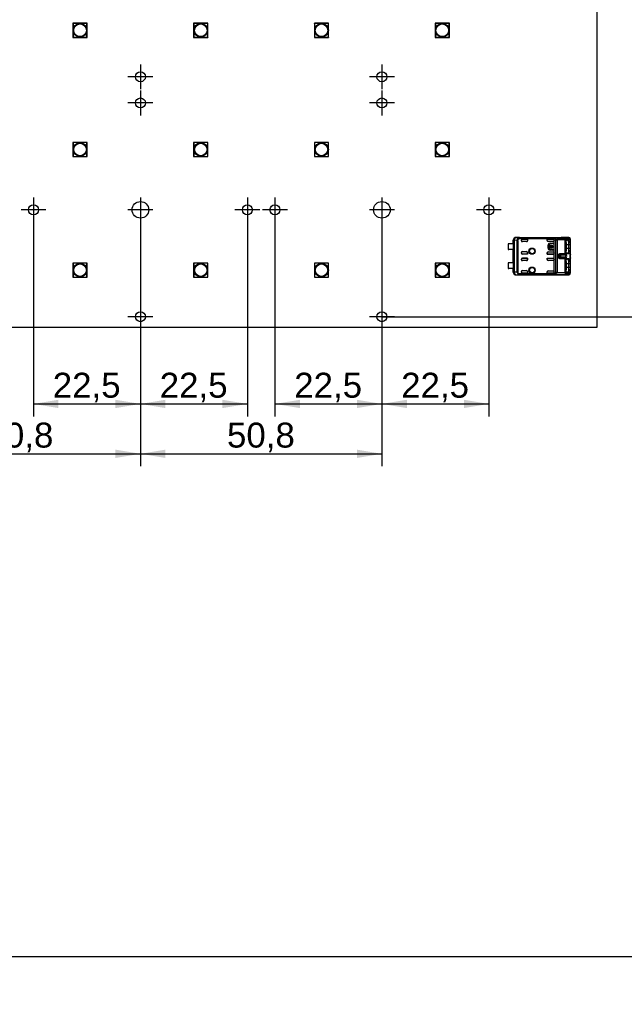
# Model space of a CAD drawing. Header units: millimetres. Extents: x 0 to 580, y 0 to 410.
# Tile 3 of 7: x 239 to 366, y 0 to 207. Entities that reach past the tile are written whole.
import ezdxf
from ezdxf import colors
from ezdxf.entities.mleader import LeaderData, LeaderLine
from ezdxf.enums import TextEntityAlignment as Align
from ezdxf.lldxf.tags import DXFTag
from ezdxf.math import Vec2, Vec3

# ---------------------------------------------------------------- set-up
doc = ezdxf.new("R2010")
doc.units = ezdxf.units.MM
for name, color, linetype in [('10', 7, 'Continuous'), ('Default', 7, 'Continuous'), ('RECLED_224X202MM', 7, 'Continuous')]:
    doc.layers.add(name, color=color, linetype=linetype)
doc.styles.add('SEACAD_Arial', font='arial.ttf')
tags = doc.linetypes.add('CENTER2', pattern=[28.575, 19.05, -3.175, 3.175, -3.175]).pattern_tags.tags
tags[10:11] = [DXFTag(74, 4), DXFTag(75, 0), DXFTag(340, '0'), DXFTag(46, 0.0), DXFTag(50, 0.0), DXFTag(44, 0.0), DXFTag(45, 0.0)]
tags[8:9] = [DXFTag(74, 4), DXFTag(75, 0), DXFTag(340, '0'), DXFTag(46, 0.0), DXFTag(50, 0.0), DXFTag(44, 0.0), DXFTag(45, 0.0)]
tags[6:7] = [DXFTag(74, 4), DXFTag(75, 0), DXFTag(340, '0'), DXFTag(46, 0.0), DXFTag(50, 0.0), DXFTag(44, 0.0), DXFTag(45, 0.0)]
tags[4:5] = [DXFTag(74, 4), DXFTag(75, 0), DXFTag(340, '0'), DXFTag(46, 0.0), DXFTag(50, 0.0), DXFTag(44, 0.0), DXFTag(45, 0.0)]
doc.dimstyles.new('ISO', dxfattribs={"dimtxt": 6.125, "dimasz": 6.125, "dimexe": 3.0625, "dimexo": 0, "dimgap": 1.53125, "dimtad": 1, "dimtxsty": 'SEACAD_Arial', "dimblk1": '_SE_FILLED', "dimblk2": '_SE_FILLED', "dimsah": 1, "dimcen": 3.0625, "dimadec": 0, "dimazin": 0, "dimtfac": 0.5, "dimtdec": 3, "dimtmove": 0, "dimatfit": 3, "dimfxl": 1, "dimarcsym": 0})

# ---------------------------------------------------------------- blocks, each defined once
blk = doc.blocks.new('SEANNOT_GROUP60')
at = {"layer": 'Default', "color": 7, "linetype": 'CENTER2'}
for p, q in [((264.25, 197.87), (264.25, 192.62)), ((266.88, 195.25), (261.63, 195.25))]:
    blk.add_line(p, q, dxfattribs=at)
blk = doc.blocks.new('SEANNOT_GROUP61')
at = {"layer": 'Default', "color": 7, "linetype": 'CENTER2'}
for p, q in [((315.05, 197.87), (315.05, 192.62)), ((317.68, 195.25), (312.43, 195.25))]:
    blk.add_line(p, q, dxfattribs=at)
blk = doc.blocks.new('SEANNOT_GROUP62')
at = {"layer": 'Default', "color": 7, "linetype": 'CENTER2'}
for p, q in [((315.05, 192.37), (315.05, 187.12)), ((317.68, 189.75), (312.43, 189.75))]:
    blk.add_line(p, q, dxfattribs=at)
blk = doc.blocks.new('SEANNOT_GROUP63')
at = {"layer": 'Default', "color": 7, "linetype": 'CENTER2'}
for p, q in [((264.25, 192.37), (264.25, 187.12)), ((266.88, 189.75), (261.63, 189.75))]:
    blk.add_line(p, q, dxfattribs=at)
blk = doc.blocks.new('SEANNOT_GROUP72')
at = {"layer": 'Default', "color": 7, "linetype": 'CENTER2'}
for p, q in [((241.75, 169.87), (241.75, 164.62)), ((244.38, 167.25), (239.13, 167.25))]:
    blk.add_line(p, q, dxfattribs=at)
blk = doc.blocks.new('SEANNOT_GROUP73')
at = {"layer": 'Default', "color": 7, "linetype": 'CENTER2'}
for p, q in [((264.25, 169.87), (264.25, 164.62)), ((266.88, 167.25), (261.63, 167.25))]:
    blk.add_line(p, q, dxfattribs=at)
blk = doc.blocks.new('SEANNOT_GROUP74')
at = {"layer": 'Default', "color": 7, "linetype": 'CENTER2'}
for p, q in [((286.75, 169.87), (286.75, 164.62)), ((289.38, 167.25), (284.13, 167.25))]:
    blk.add_line(p, q, dxfattribs=at)
blk = doc.blocks.new('SEANNOT_GROUP75')
at = {"layer": 'Default', "color": 7, "linetype": 'CENTER2'}
for p, q in [((292.55, 169.87), (292.55, 164.62)), ((295.18, 167.25), (289.93, 167.25))]:
    blk.add_line(p, q, dxfattribs=at)
blk = doc.blocks.new('SEANNOT_GROUP76')
at = {"layer": 'Default', "color": 7, "linetype": 'CENTER2'}
for p, q in [((315.05, 169.87), (315.05, 164.62)), ((317.68, 167.25), (312.43, 167.25))]:
    blk.add_line(p, q, dxfattribs=at)
blk = doc.blocks.new('SEANNOT_GROUP77')
at = {"layer": 'Default', "color": 7, "linetype": 'CENTER2'}
for p, q in [((337.55, 169.87), (337.55, 164.62)), ((340.18, 167.25), (334.93, 167.25))]:
    blk.add_line(p, q, dxfattribs=at)
blk = doc.blocks.new('SEANNOT_GROUP78')
at = {"layer": 'Default', "color": 7, "linetype": 'CENTER2'}
for p, q in [((337.55, 169.87), (337.55, 164.62)), ((340.18, 167.25), (334.93, 167.25))]:
    blk.add_line(p, q, dxfattribs=at)
blk = doc.blocks.new('SEANNOT_GROUP79')
at = {"layer": 'Default', "color": 7, "linetype": 'CENTER2'}
for p, q in [((315.05, 147.37), (315.05, 142.12)), ((317.68, 144.75), (312.43, 144.75))]:
    blk.add_line(p, q, dxfattribs=at)
blk = doc.blocks.new('SEANNOT_GROUP80')
at = {"layer": 'Default', "color": 7, "linetype": 'CENTER2'}
for p, q in [((264.25, 147.37), (264.25, 142.12)), ((266.88, 144.75), (261.63, 144.75))]:
    blk.add_line(p, q, dxfattribs=at)
blk = doc.blocks.new('SE1')
at = {"layer": 'RECLED_224X202MM', "color": 7, "linetype": 'Continuous'}
for p, q in [((360.25, 343.5), (360.25, 142.5)), ((253.05, 206.55), (250.05, 206.55)), ((250.1, 206.5), (250.05, 206.55)), ((250.05, 206.55), (250.05, 203.55)), ((253, 206.5), (250.1, 206.5)), ((250.1, 206.5), (250.1, 203.6)), ((253, 206.5), (253.05, 206.55)), ((253, 203.6), (253, 206.5)), ((253.05, 203.55), (253.05, 206.55)), ((278.45, 206.55), (275.45, 206.55)), ((275.5, 206.5), (275.45, 206.55)), ((275.45, 206.55), (275.45, 203.55)), ((278.4, 206.5), (275.5, 206.5)), ((275.5, 206.5), (275.5, 203.6)), ((278.4, 206.5), (278.45, 206.55)), ((278.4, 203.6), (278.4, 206.5)), ((278.45, 203.55), (278.45, 206.55)), ((303.85, 206.55), (300.85, 206.55)), ((300.9, 206.5), (300.85, 206.55)), ((300.85, 206.55), (300.85, 203.55)), ((303.8, 206.5), (300.9, 206.5)), ((300.9, 206.5), (300.9, 203.6)), ((303.8, 206.5), (303.85, 206.55)), ((303.8, 203.6), (303.8, 206.5)), ((303.85, 203.55), (303.85, 206.55)), ((329.25, 206.55), (326.25, 206.55)), ((326.3, 206.5), (326.25, 206.55)), ((326.25, 206.55), (326.25, 203.55)), ((329.2, 206.5), (326.3, 206.5)), ((326.3, 206.5), (326.3, 203.6)), ((329.2, 206.5), (329.25, 206.55)), ((329.2, 203.6), (329.2, 206.5)), ((329.25, 203.55), (329.25, 206.55)), ((250.1, 203.6), (250.05, 203.55)), ((250.05, 203.55), (253.05, 203.55)), ((250.1, 203.6), (253, 203.6)), ((253, 203.6), (253.05, 203.55)), ((275.5, 203.6), (275.45, 203.55)), ((275.45, 203.55), (278.45, 203.55)), ((275.5, 203.6), (278.4, 203.6)), ((278.4, 203.6), (278.45, 203.55)), ((300.9, 203.6), (300.85, 203.55)), ((300.85, 203.55), (303.85, 203.55)), ((300.9, 203.6), (303.8, 203.6)), ((303.8, 203.6), (303.85, 203.55)), ((326.3, 203.6), (326.25, 203.55)), ((326.25, 203.55), (329.25, 203.55)), ((326.3, 203.6), (329.2, 203.6)), ((329.2, 203.6), (329.25, 203.55)), ((253.05, 181.45), (250.05, 181.45)), ((250.1, 181.4), (250.05, 181.45)), ((250.05, 181.45), (250.05, 178.45)), ((253, 181.4), (250.1, 181.4)), ((250.1, 181.4), (250.1, 178.5)), ((253, 181.4), (253.05, 181.45)), ((253, 178.5), (253, 181.4)), ((253.05, 178.45), (253.05, 181.45)), ((278.45, 181.45), (275.45, 181.45)), ((275.5, 181.4), (275.45, 181.45)), ((275.45, 181.45), (275.45, 178.45)), ((278.4, 181.4), (275.5, 181.4)), ((275.5, 181.4), (275.5, 178.5)), ((278.4, 181.4), (278.45, 181.45)), ((278.4, 178.5), (278.4, 181.4)), ((278.45, 178.45), (278.45, 181.45)), ((303.85, 181.45), (300.85, 181.45)), ((300.9, 181.4), (300.85, 181.45)), ((300.85, 181.45), (300.85, 178.45)), ((303.8, 181.4), (300.9, 181.4)), ((300.9, 181.4), (300.9, 178.5)), ((303.8, 181.4), (303.85, 181.45)), ((303.8, 178.5), (303.8, 181.4)), ((303.85, 178.45), (303.85, 181.45)), ((329.25, 181.45), (326.25, 181.45)), ((326.3, 181.4), (326.25, 181.45)), ((326.25, 181.45), (326.25, 178.45)), ((329.2, 181.4), (326.3, 181.4)), ((326.3, 181.4), (326.3, 178.5)), ((329.2, 181.4), (329.25, 181.45)), ((329.2, 178.5), (329.2, 181.4)), ((329.25, 178.45), (329.25, 181.45)), ((250.1, 178.5), (250.05, 178.45)), ((250.05, 178.45), (253.05, 178.45)), ((250.1, 178.5), (253, 178.5)), ((253, 178.5), (253.05, 178.45)), ((275.5, 178.5), (275.45, 178.45)), ((275.45, 178.45), (278.45, 178.45)), ((275.5, 178.5), (278.4, 178.5)), ((278.4, 178.5), (278.45, 178.45)), ((300.9, 178.5), (300.85, 178.45)), ((300.85, 178.45), (303.85, 178.45)), ((300.9, 178.5), (303.8, 178.5)), ((303.8, 178.5), (303.85, 178.45)), ((326.3, 178.5), (326.25, 178.45)), ((326.25, 178.45), (329.25, 178.45)), ((326.3, 178.5), (329.2, 178.5)), ((329.2, 178.5), (329.25, 178.45)), ((341.6, 160.07), (341.6, 158.92)), ((342.7, 160.12), (341.75, 160.12)), ((342.7, 160.12), (342.7, 160.85)), ((342.72, 160.85), (342.7, 160.85)), ((342.7, 160.12), (342.7, 158.87)), ((342.72, 160.83), (342.72, 160.85)), ((342.86, 160.83), (342.72, 160.83)), ((342.72, 160.83), (342.72, 160.83)), ((342.72, 154.16), (342.72, 160.83)), ((343.48, 160.82), (342.86, 160.83)), ((342.86, 160.83), (342.86, 154.16)), ((343.3, 161.45), (352.75, 161.45)), ((343.3, 161.45), (343.32, 161.43)), ((343.99, 161.42), (343.32, 161.43)), ((343.63, 160.82), (343.48, 160.82)), ((343.48, 154.17), (343.48, 160.82)), ((343.63, 160.82), (343.63, 154.17)), ((343.77, 161.32), (343.86, 161.15)), ((343.86, 161.33), (351.39, 161.33)), ((343.86, 161.33), (343.86, 161.15)), ((351.33, 161.15), (343.86, 161.15)), ((343.99, 161.42), (353.78, 161.42)), ((343.99, 161.42), (343.99, 161.42)), ((343.99, 161.42), (353.78, 161.42)), ((344.4, 160.75), (344.4, 160.85)), ((344.6, 161.05), (345.7, 161.05)), ((345.69, 161.05), (344.6, 161.05)), ((344.6, 161.05), (344.6, 161.05)), ((345.5, 160.55), (344.6, 160.55)), ((345.69, 161.05), (345.69, 160.75)), ((345.69, 161.05), (345.7, 161.05)), ((345.69, 160.75), (345.7, 160.75)), ((345.7, 161.05), (345.7, 160.75)), ((349.8, 160.81), (349.8, 161.05)), ((349.8, 161.05), (351.13, 161.05)), ((349.81, 161.05), (349.8, 161.05)), ((349.81, 160.8), (349.8, 160.81)), ((351.13, 161.05), (349.81, 161.05)), ((349.81, 160.8), (349.81, 161.05)), ((351.13, 160.61), (350, 160.61)), ((350.01, 159.2), (350.01, 159.8)), ((350.03, 159.8), (350.01, 159.8)), ((350.03, 159.2), (350.03, 159.8)), ((350.15, 159), (350.15, 159.99)), ((350.15, 159.99), (350.29, 159.99)), ((350.29, 159.99), (350.29, 159.56)), ((350.43, 160.22), (351.03, 160.22)), ((350.43, 160.22), (350.43, 160.2)), ((350.43, 160.2), (351.03, 160.2)), ((350.64, 159.82), (350.64, 159.69)), ((350.8, 159.69), (350.8, 159.82)), ((351.03, 160.2), (351.03, 160.22)), ((351.13, 161.05), (351.13, 161.05)), ((351.26, 160), (351.23, 160)), ((351.23, 160), (351.23, 159)), ((351.26, 160), (351.26, 159)), ((351.33, 161.13), (351.33, 161.15)), ((351.33, 160.85), (351.33, 161.13)), ((351.33, 161.13), (351.62, 160.99)), ((351.33, 160.85), (351.33, 160.81)), ((351.33, 158.18), (351.33, 160.81)), ((351.33, 160.8), (351.33, 160.81)), ((351.39, 161.33), (351.73, 161.13)), ((351.62, 154), (351.62, 160.99)), ((353.6, 161.04), (351.96, 161.04)), ((351.96, 161.04), (351.96, 160.91)), ((351.96, 160.91), (351.96, 154.08)), ((353.6, 160.91), (351.96, 160.91)), ((352.75, 161.44), (352.75, 161.45)), ((352.75, 161.44), (352.76, 161.44)), ((354.36, 161.44), (352.75, 161.44)), ((353.6, 161.04), (353.67, 161.26)), ((353.6, 160.91), (353.6, 161.04)), ((353.6, 158.08), (353.6, 160.91)), ((353.78, 160.91), (353.6, 160.91)), ((353.67, 161.26), (353.78, 161.42)), ((354.36, 161.44), (353.78, 161.42)), ((353.78, 161.42), (353.78, 161.42)), ((353.78, 160.91), (353.78, 158.08)), ((353.8, 160.34), (353.8, 158.64)), ((354.4, 159.85), (353.8, 159.85)), ((353.96, 161.22), (354.55, 161.24)), ((354.36, 160.96), (354.03, 160.96)), ((354.07, 160.86), (354.36, 160.96)), ((354.36, 161.44), (354.45, 161.38)), ((354.36, 160.56), (354.64, 160.64)), ((354.7, 160.29), (354.4, 160.25)), ((354.4, 159.85), (354.4, 160.25)), ((354.7, 159.85), (354.4, 159.85)), ((354.4, 159.15), (354.4, 159.85)), ((354.64, 160.64), (354.64, 161.19)), ((354.7, 160.29), (354.7, 161.04)), ((354.7, 159.85), (354.7, 160.29)), ((354.7, 159.15), (354.7, 159.85)), ((342.7, 158.87), (341.75, 158.87)), ((342.7, 156.12), (342.7, 158.87)), ((344.4, 158.14), (344.4, 158.25)), ((344.6, 158.45), (345.5, 158.45)), ((345.7, 157.94), (344.6, 157.94)), ((344.6, 157.94), (344.6, 157.94)), ((345.69, 157.94), (344.6, 157.94)), ((345.69, 157.94), (345.69, 158.25)), ((345.7, 158.25), (345.69, 158.25)), ((345.69, 157.94), (345.7, 157.94)), ((345.7, 158.25), (345.7, 157.94)), ((349.81, 158.19), (349.8, 158.18)), ((349.8, 157.94), (349.8, 158.18)), ((349.81, 157.94), (349.8, 157.94)), ((349.8, 157.94), (351.13, 157.94)), ((349.81, 158.19), (349.81, 157.94)), ((351.13, 157.94), (349.81, 157.94)), ((350, 158.39), (351.13, 158.39)), ((350.01, 159.2), (350.03, 159.2)), ((350.29, 159), (350.15, 159)), ((350.29, 159.56), (350.39, 159.56)), ((350.39, 159.43), (350.29, 159.43)), ((350.29, 159.43), (350.29, 159)), ((351.03, 158.8), (350.43, 158.8)), ((350.43, 158.8), (350.43, 158.77)), ((351.03, 158.77), (350.43, 158.77)), ((350.51, 159.56), (350.92, 159.56)), ((350.92, 159.43), (350.51, 159.43)), ((351.03, 158.77), (351.03, 158.8)), ((351.05, 159.56), (351.15, 159.56)), ((351.15, 159.43), (351.05, 159.43)), ((351.13, 157.94), (351.13, 157.94)), ((351.15, 159.56), (351.15, 159.43)), ((351.23, 159), (351.26, 159)), ((351.33, 158.18), (351.33, 158.14)), ((351.33, 156.85), (351.33, 158.14)), ((352.21, 157.35), (352.21, 157.64)), ((352.21, 157.64), (352.4, 157.61)), ((352.47, 157.83), (352.4, 157.61)), ((352.6, 158.08), (353.6, 158.08)), ((352.6, 158.08), (352.6, 157.95)), ((353.6, 157.95), (352.6, 157.95)), ((352.6, 157.95), (352.6, 157.74)), ((352.6, 157.74), (352.6, 157.25)), ((352.6, 157.74), (353.66, 157.74)), ((353.6, 157.95), (353.6, 158.08)), ((353.6, 158.08), (353.78, 158.08)), ((353.66, 157.74), (353.6, 157.95)), ((353.75, 158.14), (354.03, 158.04)), ((353.8, 159.15), (354.4, 159.15)), ((354.03, 158.04), (354.36, 158.03)), ((354.36, 158.03), (354.07, 158.13)), ((354.64, 158.35), (354.36, 158.43)), ((354.4, 159.15), (354.7, 159.15)), ((354.4, 158.74), (354.4, 159.15)), ((354.4, 158.74), (354.7, 158.7)), ((354.64, 156.64), (354.64, 158.35)), ((354.7, 158.7), (354.7, 159.15)), ((354.7, 157.92), (354.7, 158.7)), ((354.7, 157.92), (354.7, 157.89)), ((253.05, 156.05), (250.05, 156.05)), ((250.1, 156), (250.05, 156.05)), ((250.05, 156.05), (250.05, 153.05)), ((253, 156), (250.1, 156)), ((250.1, 156), (250.1, 153.1)), ((253, 156), (253.05, 156.05)), ((253, 153.1), (253, 156)), ((253.05, 153.05), (253.05, 156.05)), ((278.45, 156.05), (275.45, 156.05)), ((275.5, 156), (275.45, 156.05)), ((275.45, 156.05), (275.45, 153.05)), ((278.4, 156), (275.5, 156)), ((275.5, 156), (275.5, 153.1)), ((278.4, 156), (278.45, 156.05)), ((278.4, 153.1), (278.4, 156)), ((278.45, 153.05), (278.45, 156.05)), ((303.85, 156.05), (300.85, 156.05)), ((300.9, 156), (300.85, 156.05)), ((300.85, 156.05), (300.85, 153.05)), ((303.8, 156), (300.9, 156)), ((300.9, 156), (300.9, 153.1)), ((303.8, 156), (303.85, 156.05)), ((303.8, 153.1), (303.8, 156)), ((303.85, 153.05), (303.85, 156.05)), ((329.25, 156.05), (326.25, 156.05)), ((326.3, 156), (326.25, 156.05)), ((326.25, 156.05), (326.25, 153.05)), ((329.2, 156), (326.3, 156)), ((326.3, 156), (326.3, 153.1)), ((329.2, 156), (329.25, 156.05)), ((329.2, 153.1), (329.2, 156)), ((329.25, 153.05), (329.25, 156.05)), ((341.6, 156.07), (341.6, 154.92)), ((342.7, 156.12), (341.75, 156.12)), ((342.7, 156.12), (342.7, 154.87)), ((344.4, 156.75), (344.4, 156.85)), ((344.6, 157.05), (345.7, 157.05)), ((345.69, 157.05), (344.6, 157.05)), ((344.6, 157.05), (344.6, 157.05)), ((345.5, 156.55), (344.6, 156.55)), ((345.69, 156.75), (345.69, 157.05)), ((345.69, 157.05), (345.7, 157.05)), ((345.69, 156.75), (345.7, 156.75)), ((345.7, 157.05), (345.7, 156.75)), ((349.8, 156.81), (349.8, 157.05)), ((349.8, 157.05), (351.13, 157.05)), ((349.81, 157.05), (349.8, 157.05)), ((349.81, 156.8), (349.8, 156.81)), ((349.81, 157.05), (349.81, 156.8)), ((349.81, 157.05), (351.13, 157.05)), ((351.13, 156.61), (350, 156.61)), ((351.13, 157.05), (351.13, 157.05)), ((351.33, 156.85), (351.33, 156.81)), ((351.33, 154.18), (351.33, 156.81)), ((352.21, 157.35), (352.4, 157.38)), ((352.4, 157.52), (352.4, 157.51)), ((352.4, 157.51), (352.4, 157.38)), ((353.66, 157.25), (352.6, 157.25)), ((352.6, 157.25), (352.6, 157.04)), ((352.6, 157.04), (353.6, 157.04)), ((352.6, 157.04), (352.6, 156.91)), ((353.6, 156.91), (352.6, 156.91)), ((353.6, 157.04), (353.66, 157.25)), ((353.6, 156.91), (353.6, 157.04)), ((353.6, 154.08), (353.6, 156.91)), ((353.78, 156.91), (353.6, 156.91)), ((353.78, 156.91), (353.78, 154.08)), ((353.8, 156.34), (353.8, 154.64)), ((354.4, 155.85), (353.8, 155.85)), ((354.36, 156.96), (354.03, 156.96)), ((354.07, 156.86), (354.36, 156.96)), ((354.64, 156.64), (354.36, 156.57)), ((354.7, 156.29), (354.4, 156.25)), ((354.4, 155.85), (354.4, 156.25)), ((354.4, 155.15), (354.4, 155.85)), ((354.7, 155.85), (354.4, 155.85)), ((354.7, 157.1), (354.7, 157.07)), ((354.7, 156.29), (354.7, 157.07)), ((354.7, 155.85), (354.7, 156.29)), ((354.7, 155.15), (354.7, 155.85)), ((342.7, 154.87), (341.75, 154.87)), ((342.7, 154.15), (342.7, 154.87)), ((342.7, 154.15), (342.72, 154.15)), ((342.72, 154.16), (342.86, 154.16)), ((342.72, 154.15), (342.72, 154.16)), ((342.72, 154.16), (342.72, 154.16)), ((342.86, 154.16), (343.48, 154.17)), ((343.32, 153.56), (343.3, 153.55)), ((343.3, 153.55), (352.75, 153.55)), ((343.32, 153.56), (343.99, 153.57)), ((343.48, 154.17), (343.63, 154.17)), ((343.78, 153.68), (343.77, 153.67)), ((343.78, 153.68), (343.86, 153.84)), ((343.86, 153.84), (351.33, 153.84)), ((343.86, 153.84), (343.86, 153.66)), ((351.4, 153.66), (343.86, 153.66)), ((353.78, 153.57), (343.99, 153.57)), ((343.99, 153.57), (343.99, 153.57)), ((343.99, 153.57), (353.78, 153.57)), ((344.4, 154.14), (344.4, 154.25)), ((344.6, 154.45), (345.5, 154.45)), ((345.7, 153.94), (344.6, 153.94)), ((344.6, 153.94), (344.6, 153.94)), ((345.69, 153.94), (344.6, 153.94)), ((345.7, 154.25), (345.69, 154.25)), ((345.69, 154.25), (345.69, 153.94)), ((345.69, 153.94), (345.7, 153.94)), ((345.7, 154.25), (345.7, 153.94)), ((349.81, 154.19), (349.8, 154.18)), ((349.8, 153.94), (349.8, 154.18)), ((349.81, 153.94), (349.8, 153.94)), ((349.8, 153.94), (351.13, 153.94)), ((349.81, 153.94), (349.81, 154.19)), ((351.13, 153.94), (349.81, 153.94)), ((350, 154.39), (351.13, 154.39)), ((351.13, 153.94), (351.13, 153.94)), ((351.33, 154.18), (351.33, 154.19)), ((351.33, 154.18), (351.33, 154.14)), ((351.33, 153.86), (351.33, 154.14)), ((351.73, 153.86), (351.4, 153.66)), ((351.96, 154.08), (353.6, 154.08)), ((351.96, 154.08), (351.96, 153.95)), ((353.6, 153.95), (351.96, 153.95)), ((352.76, 153.55), (352.75, 153.55)), ((352.75, 153.55), (352.75, 153.55)), ((352.75, 153.55), (354.36, 153.55)), ((353.6, 153.95), (353.6, 154.08)), ((353.6, 154.08), (353.78, 154.08)), ((353.67, 153.73), (353.6, 153.95)), ((353.78, 153.57), (353.67, 153.73)), ((353.78, 153.57), (354.36, 153.55)), ((353.78, 153.57), (353.78, 153.57)), ((353.8, 155.15), (354.4, 155.15)), ((354.55, 153.75), (353.96, 153.77)), ((354.03, 154.04), (354.36, 154.03)), ((354.36, 154.03), (354.07, 154.13)), ((354.64, 154.35), (354.36, 154.43)), ((354.45, 153.61), (354.36, 153.55)), ((354.4, 154.74), (354.4, 155.15)), ((354.4, 155.15), (354.7, 155.15)), ((354.4, 154.74), (354.7, 154.7)), ((354.45, 153.61), (354.47, 153.6)), ((354.64, 153.8), (354.64, 154.35)), ((354.7, 154.7), (354.7, 155.15)), ((354.7, 153.95), (354.7, 154.7)), ((250.1, 153.1), (250.05, 153.05)), ((250.05, 153.05), (253.05, 153.05)), ((250.1, 153.1), (253, 153.1)), ((253, 153.1), (253.05, 153.05)), ((275.5, 153.1), (275.45, 153.05)), ((275.45, 153.05), (278.45, 153.05)), ((275.5, 153.1), (278.4, 153.1)), ((278.4, 153.1), (278.45, 153.05)), ((300.9, 153.1), (300.85, 153.05)), ((300.85, 153.05), (303.85, 153.05)), ((300.9, 153.1), (303.8, 153.1)), ((303.8, 153.1), (303.85, 153.05)), ((326.3, 153.1), (326.25, 153.05)), ((326.25, 153.05), (329.25, 153.05)), ((326.3, 153.1), (329.2, 153.1)), ((329.2, 153.1), (329.25, 153.05)), ((360.25, 142.5), (137.25, 142.5))]:
    blk.add_line(p, q, dxfattribs=at)
for centre, radius in [((251.55, 205.05), 1.44), ((251.55, 205.05), 1.32), ((276.95, 205.05), 1.44), ((276.95, 205.05), 1.32), ((302.35, 205.05), 1.44), ((302.35, 205.05), 1.32), ((327.75, 205.05), 1.44), ((327.75, 205.05), 1.32), ((264.25, 195.25), 1.05), ((315.05, 195.25), 1.05), ((264.25, 189.75), 1.05), ((315.05, 189.75), 1.05), ((251.55, 179.95), 1.44), ((251.55, 179.95), 1.32), ((276.95, 179.95), 1.44), ((276.95, 179.95), 1.32), ((302.35, 179.95), 1.44), ((302.35, 179.95), 1.32), ((327.75, 179.95), 1.44), ((327.75, 179.95), 1.32), ((241.75, 167.25), 1.05), ((264.25, 167.25), 1.75), ((286.75, 167.25), 1.05), ((292.55, 167.25), 1.05), ((315.05, 167.25), 1.75), ((337.55, 167.25), 1.05), ((346.65, 158.55), 0.657), ((346.65, 158.55), 0.586), ((346.65, 158.55), 0.55), ((346.65, 158.55), 0.552), ((251.55, 154.55), 1.44), ((251.55, 154.55), 1.32), ((276.95, 154.55), 1.44), ((276.95, 154.55), 1.32), ((302.35, 154.55), 1.44), ((302.35, 154.55), 1.32), ((327.75, 154.55), 1.44), ((327.75, 154.55), 1.32), ((346.65, 154.55), 0.657), ((346.65, 154.55), 0.586), ((346.65, 154.55), 0.55), ((346.65, 154.55), 0.552), ((264.25, 144.75), 1.05), ((315.05, 144.75), 1.05)]:
    blk.add_circle(centre, radius, dxfattribs=at)
for centre, radius, start, end in [((341.75, 159.87), 0.25, 90, 126.8699), ((343.32, 160.83), 0.6, 90.004, 179.9956), ((344.06, 160.81), 0.581, 119.457, 178.84), ((343.85, 161.12), 0.213, 87.5513, 111.0362), ((344.6, 160.75), 0.2, 180, 270), ((350.43, 159.8), 0.426, 90, 180), ((350.43, 159.8), 0.4, 90, 180), ((350.72, 159.49), 0.337, 104.2042, 168.6727), ((350.72, 159.49), 0.217, 112.432, 162.2153), ((350.72, 159.49), 0.337, 11.3273, 75.7958), ((350.72, 159.49), 0.217, 17.7847, 67.568), ((351.03, 160), 0.226, 0, 90), ((351.03, 160), 0.2, 0, 90), ((352.17, 160.98), 0.848, 155.6734, 168.4245), ((351.99, 160.81), 0.416, 128.9398, 154.2406), ((351.97, 161.74), 0.832, 245.0685, 269.2655), ((351.97, 161.4), 0.363, 227.5953, 267.0776), ((353.57, 160.79), 0.249, 29.2716, 83.1726), ((353.61, 161.01), 0.262, 19.7317, 77.0474), ((353.76, 161.21), 0.207, 3.1147, 84.8365), ((354.68, 160.66), 0.935, 152.0828, 164.2359), ((354.17, 160.94), 0.346, 126.1301, 153.8376), ((354.35, 161.24), 0.195, 358.4846, 87.9947), ((353.43, 160.28), 0.97, 358.0249, 17.1465), ((354.3, 161.07), 0.398, 358.7083, 35.0584), ((353.96, 160.34), 0.741, 355.7637, 23.6318), ((341.75, 159.12), 0.25, 233.1301, 270), ((344.6, 158.25), 0.2, 90, 180), ((350.43, 159.2), 0.426, 180, 270), ((350.43, 159.2), 0.4, 180, 270), ((350.72, 159.49), 0.337, 191.3273, 348.6727), ((350.72, 159.49), 0.217, 197.7847, 342.2153), ((351.03, 159), 0.2, 270, 0), ((351.03, 159), 0.226, 270, 360), ((353.07, 157.54), 0.668, 174.1343, 181.3005), ((353.57, 158.2), 0.249, 276.8284, 330.7273), ((353.61, 157.99), 0.253, 281.5705, 340.7471), ((352.83, 157.5), 1.1, 338.1484, 21.8517), ((353.29, 158.73), 1.12, 344.1159, 0.7245), ((353.96, 158.65), 0.742, 336.3726, 4.2627), ((356.54, 157.5), 1.88, 167.923, 192.103), ((341.75, 155.87), 0.25, 90, 126.8699), ((344.6, 156.75), 0.2, 180, 270), ((353.57, 156.79), 0.249, 29.2767, 83.1684), ((353.61, 157), 0.253, 19.2531, 78.4293), ((354.71, 156.65), 0.962, 153.0574, 164.1819), ((353.42, 156.28), 0.986, 358.1205, 17.0508), ((353.94, 156.34), 0.758, 355.9497, 23.3956), ((341.75, 155.12), 0.25, 233.1301, 270), ((343.32, 154.16), 0.6, 180.0044, 269.9972), ((344.07, 154.19), 0.593, 181.8595, 239.9225), ((343.85, 153.87), 0.213, 248.6596, 272.1387), ((344.6, 154.25), 0.2, 90, 180), ((350.85, 155.16), 1.39, 290.5133, 303.6746), ((351.76, 153.89), 0.427, 186.3279, 211.9726), ((351.97, 153.25), 0.829, 90.6971, 114.9695), ((351.98, 153.59), 0.368, 93.1464, 132.1822), ((353.57, 154.2), 0.249, 276.8293, 330.7266), ((353.62, 153.98), 0.252, 281.6615, 341.5714), ((354.68, 154.33), 0.934, 195.762, 207.932), ((353.76, 153.78), 0.207, 275.1481, 356.8921), ((354.17, 154.05), 0.346, 206.1713, 233.8588), ((353.29, 154.73), 1.12, 344.1161, 0.7254), ((354.35, 153.75), 0.195, 272.0087, 1.5161), ((354.47, 153.77), 0.167, 269.2963, 311.7956), ((354.31, 153.92), 0.385, 315.1148, 1.0119), ((354.47, 153.77), 0.167, 311.7956, 8.1629), ((353.96, 154.65), 0.741, 336.3608, 4.2684)]:
    blk.add_arc(centre, radius, start, end, dxfattribs=at)
for centre, major_axis, ratio, start_param, end_param in [((343.3, 160.85), (0.424, -0.424), 0.999924, 2.35623, 3.926978), ((343.32, 160.83), (0.006, 0.6), 0.766027, 0.013567, 1.579437), ((344.6, 160.85), (0, -0.2), 0.999994, 3.141593, 4.712389), ((344.6, 160.85), (0, -0.2), 0.999994, 3.141593, 4.712375), ((345.49, 160.75), (-0.2, 0), 0.999848, 1.570796, 3.141593), ((345.5, 160.75), (-0.2, 0), 0.999848, 1.570796, 3.141593), ((350, 160.81), (0.141, -0.141), 0.999695, 3.926839, 5.497939), ((350.01, 160.8), (0.141, -0.141), 0.999695, 3.932239, 4.712389), ((351.13, 160.85), (0, -0.2), 0.999994, 1.570796, 3.141593), ((351.13, 160.85), (0, -0.2), 0.999994, 1.570796, 3.141593), ((351.13, 160.81), (0, -0.2), 0.999848, 0, 1.570796), ((352.75, 160.85), (0, 0.6), 0.999962, 6.103357, 6.283185), ((353.78, 161.22), (-0.005, 0.2), 0.939661, 4.689874, 6.25773), ((354.45, 161.19), (-0.134, -0.148), 0.8975, 2.254597, 3.932999), ((354.55, 160.33), (-0.001, -0.902), 0.342128, 2.840825, 3.150345), ((344.6, 158.14), (0, 0.2), 0.999994, 1.570796, 3.141593), ((344.6, 158.14), (0, 0.2), 0.999994, 1.570796, 3.141593), ((345.49, 158.25), (-0.2, 0), 0.999848, 3.141593, 4.712389), ((345.5, 158.25), (-0.2, 0), 0.999848, 3.141593, 4.712389), ((350, 158.18), (0.141, 0.141), 0.999695, 0.785246, 2.356347), ((350.01, 158.19), (0.141, 0.141), 0.999695, 1.570796, 2.356347), ((351.13, 158.18), (0, 0.2), 0.999848, 4.712389, 6.283185), ((351.13, 158.14), (0, 0.2), 0.999994, 3.141593, 4.712389), ((351.13, 158.14), (0, 0.2), 0.999994, 3.141593, 4.712389), ((352.6, 157.58), (-0.2, 0), 0.821429, 4.712389, 6.100671), ((354.03, 158.69), (0, -0.938), 0.34202, -0.859272, -0.576897), ((344.6, 156.85), (0, -0.2), 0.999994, 3.141593, 4.712389), ((344.6, 156.85), (0, -0.2), 0.999994, 3.141593, 4.712389), ((345.49, 156.75), (-0.2, 0), 0.999848, 1.570796, 3.141593), ((345.5, 156.75), (-0.2, 0), 0.999848, 1.570796, 3.141593), ((350, 156.81), (0.141, -0.141), 0.999695, 3.926838, 5.497939), ((350.01, 156.8), (0.141, -0.141), 0.999695, 3.926838, 4.712389), ((351.13, 156.85), (0, -0.2), 0.999994, 1.570796, 3.141593), ((351.13, 156.85), (0, -0.2), 0.999994, 1.570796, 3.141593), ((351.13, 156.81), (0, -0.2), 0.999848, 0, 1.570796), ((352.6, 157.41), (0.2, 0), 0.821429, 3.324107, 4.712389), ((343.3, 154.15), (0.424, 0.424), 0.999924, 2.356207, 3.926956), ((343.32, 154.16), (-0.006, 0.6), 0.766027, 1.562157, 3.128038), ((344.6, 154.14), (0, 0.2), 0.999994, 1.570796, 3.141593), ((344.6, 154.14), (0, 0.2), 0.999994, 1.57081, 3.141593), ((345.49, 154.25), (-0.2, 0), 0.999848, 3.141593, 4.712389), ((345.5, 154.25), (-0.2, 0), 0.999848, 3.141593, 4.712389), ((350, 154.18), (0.141, 0.141), 0.999695, 0.785246, 2.356347), ((350.01, 154.19), (0.141, 0.141), 0.999695, 1.570796, 2.356347), ((351.13, 154.18), (0, 0.2), 0.999848, 4.712389, 6.283185), ((351.13, 154.14), (0, 0.2), 0.999994, 3.141593, 4.712389), ((351.13, 154.14), (0, 0.2), 0.999994, 3.141593, 4.712389), ((352.75, 154.15), (0, 0.6), 0.999962, 3.141593, 3.321418), ((353.78, 153.77), (0.005, 0.2), 0.939661, 3.166998, 4.734915), ((354.55, 154.66), (0, 0.9), 0.34204, 3.132956, 3.443098), ((354.5, 153.95), (0.2, 0), 0.754543, 6.070649, 6.283069)]:
    blk.add_ellipse(centre, major_axis=major_axis, ratio=ratio, start_param=start_param, end_param=end_param, dxfattribs=at)
for points, degree in [([(343.63, 160.82), (343.63, 160.87), (343.65, 160.95), (343.73, 161.06), (343.81, 161.12), (343.86, 161.15)], 3), ([(354.64, 158.35), (354.52, 158.03), (354.36, 158.03)], 2), ([(354.36, 156.96), (354.52, 156.96), (354.64, 156.64)], 2), ([(343.86, 153.84), (343.81, 153.87), (343.73, 153.93), (343.65, 154.04), (343.63, 154.12), (343.63, 154.17)], 3), ([(351.33, 153.86), (351.33, 153.86), (351.33, 153.85), (351.33, 153.84), (351.33, 153.84), (351.33, 153.84)], 3), ([(354.64, 154.35), (354.52, 154.03), (354.36, 154.03)], 2)]:
    blk.add_open_spline(points, degree=degree, dxfattribs=at)
for points, degree, knots in [([(343.77, 161.32), (343.78, 161.33), (343.8, 161.36), (343.82, 161.38), (343.86, 161.4), (343.91, 161.42), (343.96, 161.42), (343.99, 161.42)], 3, [0, 0, 0, 0, 0.233305, 0.418726, 0.557587, 0.771407, 1, 1, 1, 1]), ([(343.99, 161.42), (343.98, 161.42), (343.96, 161.41), (343.93, 161.41), (343.91, 161.4), (343.89, 161.39), (343.87, 161.37), (343.86, 161.35), (343.86, 161.34), (343.86, 161.33)], 3, [0, 0, 0, 0, 0.113395, 0.227464, 0.348898, 0.483291, 0.634809, 0.806373, 1, 1, 1, 1]), ([(353.8, 160.34), (353.81, 160.59), (353.87, 160.77), (353.93, 160.95), (354.03, 160.96)], 2, [0, 0, 0, 0.5, 0.5, 1, 1, 1]), ([(354.36, 160.57), (354.35, 160.59), (354.33, 160.63), (354.29, 160.69), (354.26, 160.75), (354.21, 160.79), (354.17, 160.83), (354.12, 160.85), (354.09, 160.86), (354.07, 160.86)], 3, [0, 0, 0, 0, 0.119171, 0.246227, 0.381178, 0.524029, 0.674783, 0.83344, 1, 1, 1, 1]), ([(354.36, 160.96), (354.44, 160.96), (354.51, 160.87), (354.58, 160.79), (354.64, 160.64)], 2, [0, 0, 0, 0.5, 0.5, 1, 1, 1]), ([(354.7, 161.04), (354.7, 161.06), (354.7, 161.09), (354.69, 161.13), (354.67, 161.17), (354.65, 161.19), (354.64, 161.19)], 3, [0, 0, 0, 0, 0.244606, 0.491396, 0.742515, 1, 1, 1, 1]), ([(352.21, 157.64), (352.24, 157.83), (352.35, 157.95), (352.4, 158), (352.46, 158.04), (352.53, 158.07), (352.6, 158.08)], 2, [0, 0, 0, 0.5, 0.5, 0.75, 0.75, 1, 1, 1]), ([(352.6, 157.95), (352.59, 157.95), (352.58, 157.95), (352.55, 157.94), (352.53, 157.92), (352.5, 157.88), (352.48, 157.85), (352.47, 157.83)], 3, [0, 0, 0, 0, 0.116292, 0.245911, 0.39736, 0.643352, 1, 1, 1, 1]), ([(353.66, 157.25), (353.67, 157.26), (353.69, 157.28), (353.71, 157.32), (353.73, 157.36), (353.74, 157.41), (353.74, 157.47), (353.74, 157.52), (353.74, 157.57), (353.73, 157.62), (353.71, 157.67), (353.69, 157.71), (353.67, 157.73), (353.66, 157.74)], 3, [0, 0, 0, 0, 0.095482, 0.187791, 0.277611, 0.365684, 0.452798, 0.539767, 0.627407, 0.716518, 0.80786, 0.90214, 1, 1, 1, 1]), ([(354.03, 158.03), (353.93, 158.04), (353.87, 158.22), (353.81, 158.39), (353.8, 158.64)], 2, [0, 0, 0, 0.5, 0.5, 1, 1, 1]), ([(354.07, 158.13), (354.09, 158.13), (354.11, 158.13), (354.15, 158.15), (354.19, 158.17), (354.24, 158.22), (354.3, 158.29), (354.34, 158.38), (354.36, 158.42)], 3, [0, 0, 0, 0, 0.13162, 0.259649, 0.384096, 0.504969, 0.752582, 1, 1, 1, 1]), ([(352.6, 156.91), (352.45, 156.92), (352.35, 157.05), (352.3, 157.1), (352.26, 157.18), (352.22, 157.26), (352.21, 157.35)], 2, [0, 0, 0, 0.5, 0.5, 0.75, 0.75, 1, 1, 1]), ([(352.4, 157.38), (352.41, 157.36), (352.41, 157.31), (352.44, 157.24), (352.46, 157.17), (352.49, 157.12), (352.53, 157.07), (352.56, 157.05), (352.59, 157.04), (352.6, 157.04)], 3, [0, 0, 0, 0, 0.180622, 0.363866, 0.549849, 0.69593, 0.816556, 0.915955, 1, 1, 1, 1]), ([(353.8, 156.34), (353.81, 156.59), (353.87, 156.77), (353.93, 156.95), (354.03, 156.96)], 2, [0, 0, 0, 0.5, 0.5, 1, 1, 1]), ([(354.36, 156.57), (354.35, 156.59), (354.33, 156.63), (354.29, 156.69), (354.26, 156.75), (354.21, 156.79), (354.17, 156.83), (354.12, 156.85), (354.09, 156.86), (354.07, 156.86)], 3, [0, 0, 0, 0, 0.119189, 0.246257, 0.381214, 0.524065, 0.674813, 0.833458, 1, 1, 1, 1]), ([(343.99, 153.57), (343.97, 153.57), (343.95, 153.57), (343.91, 153.57), (343.87, 153.58), (343.84, 153.6), (343.8, 153.62), (343.79, 153.66), (343.77, 153.67)], 3, [0, 0, 0, 0, 0.122214, 0.238699, 0.352338, 0.466231, 0.68875, 1, 1, 1, 1]), ([(343.86, 153.66), (343.86, 153.65), (343.87, 153.63), (343.88, 153.6), (343.91, 153.59), (343.94, 153.58), (343.97, 153.58), (343.99, 153.57)], 3, [0, 0, 0, 0, 0.264912, 0.488067, 0.676456, 0.841557, 1, 1, 1, 1]), ([(354.03, 154.03), (353.93, 154.04), (353.87, 154.22), (353.81, 154.39), (353.8, 154.64)], 2, [0, 0, 0, 0.5, 0.5, 1, 1, 1]), ([(354.07, 154.13), (354.09, 154.13), (354.11, 154.13), (354.15, 154.15), (354.19, 154.17), (354.24, 154.22), (354.3, 154.29), (354.34, 154.38), (354.36, 154.42)], 3, [0, 0, 0, 0, 0.13162, 0.259649, 0.384096, 0.504969, 0.752582, 1, 1, 1, 1]), ([(354.64, 153.8), (354.65, 153.8), (354.66, 153.82), (354.68, 153.84), (354.69, 153.87), (354.7, 153.91), (354.7, 153.94), (354.7, 153.95)], 3, [0, 0, 0, 0, 0.206395, 0.408543, 0.607471, 0.804252, 1, 1, 1, 1])]:
    blk.add_open_spline(points, degree=degree, knots=knots, dxfattribs=at)
blk.add_rational_spline([(351.62, 154), (351.64, 153.94), (351.68, 153.89), (351.73, 153.86)], [1.05939443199, 0.980194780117, 0.980201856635, 1.05941566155], degree=3, dxfattribs=at)
blk = doc.blocks.new('DMBLK4')
at = {"layer": 'Default', "linetype": 'Continuous'}
for points in [[(386.28, 336), (385.4, 341.25), (384.53, 336)], [(386.28, 150), (384.53, 150), (385.4, 144.75)]]:
    blk.add_hatch(color=7, dxfattribs=at).paths.add_polyline_path(points)
at = {"layer": 'Default', "color": 7, "linetype": 'Continuous'}
for p, q in [((315.05, 341.25), (388.03, 341.25)), ((385.4, 341.25), (385.4, 144.75)), ((315.05, 144.75), (388.03, 144.75))]:
    blk.add_line(p, q, dxfattribs=at)
at = {"layer": 'Default', "color": 7, "linetype": 'Continuous', "style": 'SEACAD_Arial'}
blk.add_text('196,5', height=5.25, rotation=90, dxfattribs=at).set_placement((378.84, 233.75), align=Align.TOP_LEFT)
blk = doc.blocks.new('_SE_FILLED')
at = {"color": 0}
blk.add_line((0, 0), (-1, 0), dxfattribs=at)
blk.add_solid([(0, 0), (-1, -0.1665), (-1, 0.1665), (0, 0)], dxfattribs=at)
blk = doc.blocks.new('DMBLK9')
at = {"layer": 'Default', "linetype": 'Continuous'}
for points in [[(247, 125.51), (247, 127.26), (241.75, 126.39)], [(259, 125.51), (264.25, 126.39), (259, 127.26)]]:
    blk.add_hatch(color=7, dxfattribs=at).paths.add_polyline_path(points)
at = {"layer": 'Default', "color": 7, "linetype": 'Continuous'}
for p, q in [((241.75, 167.25), (241.75, 123.76)), ((264.25, 167.25), (264.25, 123.76)), ((241.75, 126.39), (264.25, 126.39))]:
    blk.add_line(p, q, dxfattribs=at)
at = {"layer": 'Default', "color": 7, "linetype": 'Continuous', "style": 'SEACAD_Arial'}
blk.add_text('22,5', height=5.25, dxfattribs=at).set_placement((245.81, 132.95), align=Align.TOP_LEFT)
blk = doc.blocks.new('DMBLK10')
at = {"layer": 'Default', "linetype": 'Continuous'}
for points in [[(269.5, 125.51), (269.5, 127.26), (264.25, 126.39)], [(281.5, 125.51), (286.75, 126.39), (281.5, 127.26)]]:
    blk.add_hatch(color=7, dxfattribs=at).paths.add_polyline_path(points)
at = {"layer": 'Default', "color": 7, "linetype": 'Continuous'}
for p, q in [((264.25, 167.25), (264.25, 123.76)), ((286.75, 167.25), (286.75, 123.76)), ((264.25, 126.39), (286.75, 126.39))]:
    blk.add_line(p, q, dxfattribs=at)
at = {"layer": 'Default', "color": 7, "linetype": 'Continuous', "style": 'SEACAD_Arial'}
blk.add_text('22,5', height=5.25, dxfattribs=at).set_placement((268.31, 132.95), align=Align.TOP_LEFT)
blk = doc.blocks.new('DMBLK11')
at = {"layer": 'Default', "linetype": 'Continuous'}
for points in [[(297.8, 125.51), (297.8, 127.26), (292.55, 126.39)], [(309.8, 125.51), (315.05, 126.39), (309.8, 127.26)]]:
    blk.add_hatch(color=7, dxfattribs=at).paths.add_polyline_path(points)
at = {"layer": 'Default', "color": 7, "linetype": 'Continuous'}
for p, q in [((292.55, 167.25), (292.55, 123.76)), ((315.05, 167.25), (315.05, 123.76)), ((292.55, 126.39), (315.05, 126.39))]:
    blk.add_line(p, q, dxfattribs=at)
at = {"layer": 'Default', "color": 7, "linetype": 'Continuous', "style": 'SEACAD_Arial'}
blk.add_text('22,5', height=5.25, dxfattribs=at).set_placement((296.61, 132.95), align=Align.TOP_LEFT)
blk = doc.blocks.new('DMBLK12')
at = {"layer": 'Default', "linetype": 'Continuous'}
for points in [[(320.3, 125.51), (320.3, 127.26), (315.05, 126.39)], [(332.3, 125.51), (337.55, 126.39), (332.3, 127.26)]]:
    blk.add_hatch(color=7, dxfattribs=at).paths.add_polyline_path(points)
at = {"layer": 'Default', "color": 7, "linetype": 'Continuous'}
for p, q in [((315.05, 167.25), (315.05, 123.76)), ((337.55, 167.25), (337.55, 123.76)), ((315.05, 126.39), (337.55, 126.39))]:
    blk.add_line(p, q, dxfattribs=at)
at = {"layer": 'Default', "color": 7, "linetype": 'Continuous', "style": 'SEACAD_Arial'}
blk.add_text('22,5', height=5.25, dxfattribs=at).set_placement((319.11, 132.95), align=Align.TOP_LEFT)
blk = doc.blocks.new('DMBLK15')
at = {"layer": 'Default', "linetype": 'Continuous'}
for points in [[(218.7, 115.01), (218.7, 116.76), (213.45, 115.89)], [(259, 115.01), (264.25, 115.89), (259, 116.76)]]:
    blk.add_hatch(color=7, dxfattribs=at).paths.add_polyline_path(points)
at = {"layer": 'Default', "color": 7, "linetype": 'Continuous'}
for p, q in [((213.45, 167.25), (213.45, 113.26)), ((264.25, 167.25), (264.25, 113.26)), ((213.45, 115.89), (264.25, 115.89))]:
    blk.add_line(p, q, dxfattribs=at)
at = {"layer": 'Default', "color": 7, "linetype": 'Continuous', "style": 'SEACAD_Arial'}
blk.add_text('50,8', height=5.25, dxfattribs=at).set_placement((231.66, 122.45), align=Align.TOP_LEFT)
blk = doc.blocks.new('DMBLK16')
at = {"layer": 'Default', "linetype": 'Continuous'}
for points in [[(269.5, 115.01), (269.5, 116.76), (264.25, 115.89)], [(309.8, 115.01), (315.05, 115.89), (309.8, 116.76)]]:
    blk.add_hatch(color=7, dxfattribs=at).paths.add_polyline_path(points)
at = {"layer": 'Default', "color": 7, "linetype": 'Continuous'}
for p, q in [((264.25, 167.25), (264.25, 113.26)), ((315.05, 167.25), (315.05, 113.26)), ((264.25, 115.89), (315.05, 115.89))]:
    blk.add_line(p, q, dxfattribs=at)
at = {"layer": 'Default', "color": 7, "linetype": 'Continuous', "style": 'SEACAD_Arial'}
blk.add_text('50,8', height=5.25, dxfattribs=at).set_placement((282.46, 122.45), align=Align.TOP_LEFT)
blk = doc.blocks.new('_Dot')
at = {"color": 0, "linetype": 'ByBlock', "lineweight": -2}
blk.add_line((-0.5, 0), (-1, 0), dxfattribs=at)
at = {"color": 0, "linetype": 'ByBlock', "const_width": 0.5}
blk.add_lwpolyline([(-0.25, 0, 1), (0.25, 0, 1)], format="xyb", close=True, dxfattribs=at)

msp = doc.modelspace()

# ---------------------------------------------------------------- linework, layer by layer
at = {"layer": '10', "color": 7, "linetype": 'Continuous'}
msp.add_lwpolyline([(10, 10), (10, 410), (580, 410), (580, 10), (10, 10)], dxfattribs=at)

# ---------------------------------------------------------------- block references
at = {"layer": 'Default'}
for name in ['SE1', 'SEANNOT_GROUP60', 'SEANNOT_GROUP61', 'SEANNOT_GROUP63', 'SEANNOT_GROUP62', 'SEANNOT_GROUP72', 'SEANNOT_GROUP73', 'SEANNOT_GROUP74', 'SEANNOT_GROUP75', 'SEANNOT_GROUP76', 'SEANNOT_GROUP77', 'SEANNOT_GROUP78', 'SEANNOT_GROUP80', 'SEANNOT_GROUP79']:
    msp.add_blockref(name, (0, 0), dxfattribs=at)

# ---------------------------------------------------------------- dimensions: what is measured, and where the dimension line sits
at = {"layer": 'Default', "color": 7, "linetype": 'Continuous'}
for base, p1, p2, angle, picture, middle in [((385.401, 341.245), (315.05, 341.245), (315.05, 144.745), 270, 'DMBLK4', (385.401, 242.995)), ((213.45, 115.888), (213.45, 167.245), (264.25, 167.245), 0, 'DMBLK15', (238.85, 115.888)), ((241.75, 126.388), (241.75, 167.245), (264.25, 167.245), 0, 'DMBLK9', (253, 126.388)), ((264.25, 126.388), (264.25, 167.245), (286.75, 167.245), 0, 'DMBLK10', (275.5, 126.388)), ((264.25, 115.888), (264.25, 167.245), (315.05, 167.245), 0, 'DMBLK16', (289.65, 115.888)), ((292.55, 126.388), (292.55, 167.245), (315.05, 167.245), 0, 'DMBLK11', (303.8, 126.388)), ((315.05, 126.388), (315.05, 167.245), (337.55, 167.245), 0, 'DMBLK12', (326.3, 126.388))]:
    dim = msp.add_linear_dim(base=base, p1=p1, p2=p2, angle=angle, text='\\A1;<>', dimstyle='ISO', override={"dimtxt": 5.25, "dimasz": 5.25, "dimexe": 2.625, "dimgap": 1.3125, "dimcen": 2.625}, dxfattribs=at)
    dim.commit()
    dim.dimension.update_dxf_attribs({"geometry": picture, "text_midpoint": middle, "dimtype": 161})

# ---------------------------------------------------------------- leaders
ml = msp.add_multileader_mtext('Standard', dxfattribs=at)
ml.set_content('{\\pxsm0.9;\\fImpact|b0||i0||c0|p34;\\W1.;MST\\P}', color=256)
ml.set_leader_properties()
ml.set_arrow_properties(name='DOT')
ml.build(insert=Vec2(0, 0))
ml.multileader.update_dxf_attribs({"leader_type": 0, "dogleg_length": 0, "arrow_head_size": 6})
ctx = ml.context
ctx.base_point, ctx.char_height, ctx.arrow_head_size, ctx.landing_gap_size = Vec3(398.144, 31.187), 6, 6, 2.1
notes = []
notes.append((ctx, [(0, (0, 0, 0), (0, 0), (1, 0), 1, [])]))
ctx.mtext.insert = Vec3(400.144, 34.25)
ml = msp.add_multileader_mtext('Standard', dxfattribs=at)
ml.set_content('{\\pxsm0.9;\\fArial|b0||i0||c0|p34;\\W1.; Błąd: brak odniesienia\\P}', color=256)
ml.set_leader_properties()
ml.set_arrow_properties(name='DOT')
ml.build(insert=Vec2(0, 0))
ml.multileader.update_dxf_attribs({"leader_type": 0, "dogleg_length": 0, "arrow_head_size": 2.5})
ctx = ml.context
ctx.base_point, ctx.char_height, ctx.arrow_head_size, ctx.landing_gap_size = Vec3(396.917, 15.363), 2.5, 2.5, 0.875
notes.append((ctx, [(0, (0, 0, 0), (0, 0), (1, 0), 1, [])]))
ctx.mtext.insert = Vec3(398.917, 16.979)
for ctx, leaders in notes:
    for number, flags, end, landing, length, lines in leaders:
        leader = LeaderData()
        leader.index, (leader.has_last_leader_line, leader.has_dogleg_vector, leader.attachment_direction) = number, flags
        leader.last_leader_point, leader.dogleg_vector, leader.dogleg_length = Vec3(end), Vec3(landing), length
        for number, points, colour, breaks in lines:
            line = LeaderLine()
            line.index, line.vertices, line.color, line.breaks = number, Vec3.list(points), colors.encode_raw_color(colour), breaks
            leader.lines.append(line)
        ctx.leaders.append(leader)

doc.saveas('drawing.dxf')
